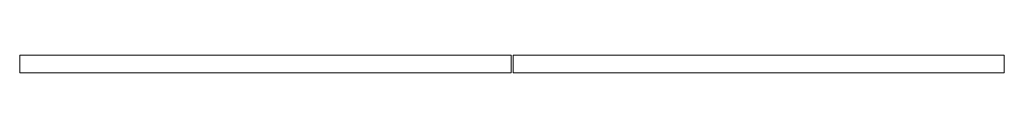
# Model space of a CAD drawing. Header units: centimetres. Extents: x -53 to 54, y -20 to -18.
import ezdxf

# ---------------------------------------------------------------- set-up
doc = ezdxf.new("R2010")
doc.units = ezdxf.units.CM
doc.header["$LTSCALE"] = 2.54
doc.layers.add('Lucido design-1', color=7, linetype='Continuous')

# ---------------------------------------------------------------- blocks, each defined once
blk = doc.blocks.new('Gruppo-2-1')
at = {"color": 3, "linetype": 'Continuous', "lineweight": 9}
for points in [[(-53.32, -17.96, 287.82), (-53.32, -19.86, 287.82), (-53.32, -19.86, 335.62), (-53.32, -17.96, 335.62)], [(0.49, -17.96, 287.82), (0.49, -19.86, 287.82), (-53.32, -19.86, 287.82), (-53.32, -17.96, 287.82)], [(-53.32, -17.96, 335.62), (-53.32, -19.86, 335.62), (0.49, -19.86, 335.62), (0.49, -17.96, 335.62)], [(-53.32, -17.96, 335.62), (0.49, -17.96, 335.62), (0.49, -17.96, 287.82), (-53.32, -17.96, 287.82)], [(0.49, -17.96, 335.62), (0.49, -19.86, 335.62), (0.49, -19.86, 287.82), (0.49, -17.96, 287.82)], [(0.69, -17.96, 287.82), (0.69, -19.86, 287.82), (0.69, -19.86, 335.62), (0.69, -17.96, 335.62)], [(54.48, -17.96, 287.82), (54.48, -19.86, 287.82), (0.69, -19.86, 287.82), (0.69, -17.96, 287.82)], [(0.69, -17.96, 335.62), (0.69, -19.86, 335.62), (54.48, -19.86, 335.62), (54.48, -17.96, 335.62)], [(0.69, -17.96, 335.62), (54.48, -17.96, 335.62), (54.48, -17.96, 287.82), (0.69, -17.96, 287.82)], [(54.48, -17.96, 335.62), (54.48, -19.86, 335.62), (54.48, -19.86, 287.82), (54.48, -17.96, 287.82)], [(-53.32, -19.86, 287.82), (0.49, -19.86, 287.82), (0.49, -19.86, 335.62), (-53.32, -19.86, 335.62)], [(0.69, -19.86, 287.82), (54.48, -19.86, 287.82), (54.48, -19.86, 335.62), (0.69, -19.86, 335.62)]]:
    blk.add_3dface(points, dxfattribs=at)

msp = doc.modelspace()

# ---------------------------------------------------------------- block references
at = {"layer": 'Lucido design-1', "color": 3, "true_color": 0x00ee00}
msp.add_blockref('Gruppo-2-1', (0, 0), dxfattribs=at)

doc.saveas('drawing.dxf')
